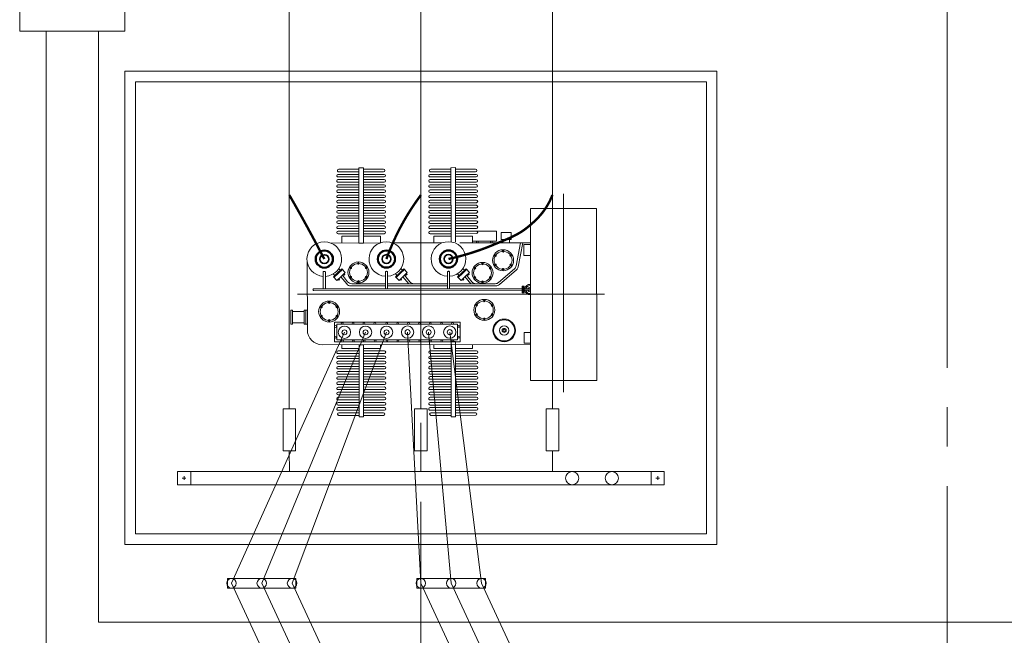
# Model space of a CAD drawing. Header units: millimetres. Extents: x 0 to 420, y 0 to 297.
# Tile 4 of 17: x 82 to 120, y 139 to 163. Entities that reach past the tile are written whole.
import ezdxf

# ---------------------------------------------------------------- set-up
doc = ezdxf.new("R2010")
doc.units = ezdxf.units.MM
for name, pattern in [('K5LT_AXLED', [19.5, 15, -1.5, 1.5, -1.5]), ('K5LT_BASIC', [0]), ('K5LT_DASHED', [6, 4, -2]), ('K5LT_THIN', [0])]:
    doc.linetypes.add(name, pattern=pattern)
doc.layers.add('Ошиновка', color=7, linetype='Continuous', true_color=0xffd700)

# ---------------------------------------------------------------- blocks, each defined once
blk = doc.blocks.new('U47')
at = {"layer": 'Ошиновка', "color": 11, "linetype": 'K5LT_THIN', "lineweight": 9, "true_color": 0xff8080}
for p, q in [((0, 0.0012), (-0.0012, 0)), ((-0.0012, 0), (0, -0.0012)), ((0, 0.0006), (-0.0006, 0)), ((-0.0006, 0), (0, -0.0006)), ((0.0012, 0), (0, 0.0012)), ((0.0006, 0), (0, 0.0006)), ((0, -0.0006), (0.0006, 0)), ((0, -0.0012), (0.0012, 0)), ((0, -0.0006), (0, -0.0012))]:
    blk.add_line(p, q, dxfattribs=at)
blk = doc.blocks.new('U48')
at = {"layer": 'Ошиновка', "color": 11, "linetype": 'K5LT_THIN', "lineweight": 9, "true_color": 0xff8080}
for p, q in [((0, 0.0012), (-0.0012, 0)), ((-0.0012, 0), (0, -0.0012)), ((0, 0.0006), (-0.0006, 0)), ((-0.0006, 0), (0, -0.0006)), ((0.0012, 0), (0, 0.0012)), ((0.0006, 0), (0, 0.0006)), ((0, -0.0006), (0.0006, 0)), ((0, -0.0012), (0.0012, 0)), ((0, -0.0006), (0, -0.0012))]:
    blk.add_line(p, q, dxfattribs=at)
blk = doc.blocks.new('U49')
at = {"layer": 'Ошиновка', "color": 11, "linetype": 'K5LT_THIN', "lineweight": 9, "true_color": 0xff8080}
for p, q in [((0, 0.0012), (-0.0012, 0)), ((-0.0012, 0), (0, -0.0012)), ((0, 0.0006), (-0.0006, 0)), ((-0.0006, 0), (0, -0.0006)), ((0.0012, 0), (0, 0.0012)), ((0.0006, 0), (0, 0.0006)), ((0, -0.0006), (0.0006, 0)), ((0, -0.0012), (0.0012, 0)), ((0, -0.0006), (0, -0.0012))]:
    blk.add_line(p, q, dxfattribs=at)
blk = doc.blocks.new('U175')
at = {"color": 3, "linetype": 'K5LT_BASIC', "lineweight": 35, "true_color": 0x00ff00}
for centre, radius, start, end in [((93.929, 153.434), 0.337, 0, 180), ((93.929, 153.434), 0.316, 0, 180), ((93.929, 153.434), 0.166, 0, 180), ((96.289, 153.435), 0.337, 0, 180), ((96.289, 153.435), 0.316, 0, 180), ((96.289, 153.435), 0.166, 0, 180), ((98.649, 153.436), 0.337, 0, 180), ((98.649, 153.436), 0.316, 0, 180), ((98.649, 153.436), 0.166, 0, 180), ((93.929, 153.434), 0.337, 180, 0), ((93.929, 153.434), 0.316, 180, 0), ((93.929, 153.434), 0.166, 180, 0), ((96.289, 153.435), 0.337, 180, 0), ((96.289, 153.435), 0.316, 180, 0), ((96.289, 153.435), 0.166, 180, 0), ((98.649, 153.436), 0.337, 180, 0), ((98.649, 153.436), 0.316, 180, 0), ((98.649, 153.436), 0.166, 180, 0)]:
    blk.add_arc(centre, radius, start, end, dxfattribs=at)
blk = doc.blocks.new('U176')
at = {"color": 4, "linetype": 'K5LT_THIN', "lineweight": 9, "true_color": 0x00ffff}
for p, q in [((94.479, 156.85), (95.246, 156.85)), ((95.246, 156.909), (95.247, 154.044)), ((95.412, 156.909), (95.246, 156.909)), ((95.413, 154.044), (95.412, 156.909)), ((96.179, 156.851), (95.412, 156.85)), ((97.977, 156.852), (98.744, 156.852)), ((98.91, 156.911), (98.744, 156.91)), ((98.744, 156.91), (98.745, 154.09)), ((98.911, 154.09), (98.91, 156.911)), ((99.677, 156.852), (98.91, 156.852)), ((94.429, 156.8), (94.429, 156.802)), ((95.246, 156.654), (94.449, 156.654)), ((95.246, 156.556), (94.449, 156.556)), ((95.246, 156.458), (94.449, 156.457)), ((95.246, 156.752), (94.479, 156.752)), ((95.412, 156.752), (96.179, 156.753)), ((95.412, 156.654), (96.209, 156.654)), ((95.412, 156.556), (96.209, 156.556)), ((95.412, 156.458), (96.209, 156.458)), ((96.229, 156.801), (96.229, 156.803)), ((97.927, 156.802), (97.927, 156.803)), ((98.744, 156.656), (97.947, 156.655)), ((98.744, 156.558), (97.947, 156.557)), ((98.744, 156.46), (97.947, 156.459)), ((98.744, 156.754), (97.977, 156.753)), ((98.91, 156.754), (99.677, 156.754)), ((98.91, 156.656), (99.707, 156.656)), ((98.91, 156.558), (99.707, 156.558)), ((98.91, 156.46), (99.707, 156.46)), ((99.727, 156.802), (99.727, 156.804)), ((95.246, 156.36), (94.449, 156.359)), ((95.246, 156.262), (94.449, 156.261)), ((95.246, 156.163), (94.449, 156.163)), ((95.412, 156.36), (96.209, 156.36)), ((95.412, 156.262), (96.209, 156.262)), ((95.412, 156.164), (96.209, 156.164)), ((95.412, 156.065), (96.209, 156.066)), ((98.744, 156.361), (97.947, 156.361)), ((98.744, 156.263), (97.947, 156.263)), ((98.744, 156.165), (97.947, 156.165)), ((98.744, 156.067), (97.947, 156.067)), ((98.91, 156.361), (99.707, 156.362)), ((98.91, 156.263), (99.707, 156.264)), ((98.91, 156.165), (99.707, 156.166)), ((98.91, 156.067), (99.707, 156.068)), ((95.246, 156.065), (94.449, 156.065)), ((95.247, 155.967), (94.45, 155.967)), ((95.247, 155.869), (94.45, 155.869)), ((95.247, 155.771), (94.45, 155.771)), ((95.413, 155.967), (96.21, 155.968)), ((95.413, 155.869), (96.21, 155.87)), ((95.413, 155.771), (96.21, 155.772)), ((98.744, 155.969), (97.947, 155.969)), ((98.744, 155.871), (97.947, 155.87)), ((98.745, 155.773), (97.948, 155.772)), ((98.91, 155.969), (99.707, 155.969)), ((98.91, 155.871), (99.707, 155.871)), ((98.911, 155.773), (99.708, 155.773)), ((95.247, 155.673), (94.45, 155.673)), ((95.247, 155.575), (94.45, 155.574)), ((95.247, 155.477), (94.45, 155.476)), ((95.247, 155.379), (94.45, 155.378)), ((95.413, 155.673), (96.21, 155.673)), ((95.413, 155.575), (96.21, 155.575)), ((95.413, 155.477), (96.21, 155.477)), ((95.413, 155.379), (96.21, 155.379)), ((98.745, 155.675), (97.948, 155.674)), ((98.745, 155.577), (97.948, 155.576)), ((98.745, 155.478), (97.948, 155.478)), ((98.745, 155.38), (97.948, 155.38)), ((98.911, 155.675), (99.708, 155.675)), ((98.911, 155.577), (99.708, 155.577)), ((98.911, 155.478), (99.708, 155.479)), ((98.911, 155.38), (99.708, 155.381)), ((104.28, 155.353), (101.76, 155.352)), ((101.76, 155.352), (101.763, 148.81)), ((104.283, 148.811), (104.28, 155.353)), ((95.247, 155.28), (94.45, 155.28)), ((95.247, 155.182), (94.45, 155.182)), ((95.247, 155.084), (94.45, 155.084)), ((95.247, 154.986), (94.45, 154.986)), ((95.413, 155.281), (96.21, 155.281)), ((95.413, 155.182), (96.21, 155.183)), ((95.413, 155.084), (96.21, 155.085)), ((95.413, 154.986), (96.21, 154.987)), ((98.745, 155.282), (97.948, 155.282)), ((98.745, 155.184), (97.948, 155.184)), ((98.745, 155.086), (97.948, 155.086)), ((98.745, 154.988), (97.948, 154.987)), ((98.911, 155.282), (99.708, 155.283)), ((98.911, 155.184), (99.708, 155.185)), ((98.911, 155.086), (99.708, 155.086)), ((98.911, 154.988), (99.708, 154.988)), ((95.247, 154.888), (94.45, 154.888)), ((95.247, 154.79), (94.45, 154.79)), ((95.247, 154.692), (94.45, 154.691)), ((95.247, 154.594), (94.45, 154.593)), ((95.413, 154.888), (96.21, 154.889)), ((95.413, 154.79), (96.21, 154.79)), ((95.413, 154.692), (96.21, 154.692)), ((95.413, 154.594), (96.21, 154.594)), ((98.745, 154.89), (97.948, 154.889)), ((98.745, 154.792), (97.948, 154.791)), ((98.745, 154.694), (97.948, 154.693)), ((98.745, 154.595), (97.948, 154.595)), ((98.911, 154.89), (99.708, 154.89)), ((98.911, 154.792), (99.708, 154.792)), ((98.911, 154.694), (99.708, 154.694)), ((98.911, 154.596), (99.708, 154.596)), ((95.247, 154.496), (94.45, 154.495)), ((95.247, 154.398), (94.45, 154.397)), ((94.596, 154.304), (95.247, 154.304)), ((94.596, 154.304), (94.597, 154.044)), ((95.413, 154.496), (96.21, 154.496)), ((95.413, 154.398), (96.21, 154.398)), ((95.413, 154.304), (96.064, 154.305)), ((96.064, 154.305), (96.064, 154.044)), ((98.745, 154.497), (97.948, 154.497)), ((98.745, 154.399), (97.948, 154.399)), ((98.094, 154.306), (98.094, 154.046)), ((98.094, 154.306), (98.745, 154.306)), ((98.911, 154.497), (99.708, 154.498)), ((98.911, 154.399), (99.708, 154.4)), ((98.911, 154.306), (99.562, 154.306)), ((100.476, 154.498), (99.542, 154.498)), ((99.542, 154.498), (99.542, 154.498)), ((99.562, 154.306), (99.562, 154.046)), ((100.476, 154.112), (100.476, 154.498)), ((100.657, 154.183), (100.656, 154.443)), ((100.656, 154.443), (101.032, 154.443)), ((101.032, 154.443), (101.033, 154.183)), ((94.179, 154.044), (96.038, 154.045)), ((95.247, 154.044), (95.413, 154.044)), ((96.242, 154.044), (96.248, 154.044)), ((98.398, 154.046), (96.539, 154.045)), ((101.761, 154.048), (99.079, 154.046)), ((99.562, 154.112), (100.476, 154.112)), ((99.713, 154.112), (99.779, 154.112)), ((99.713, 154.047), (99.713, 154.112)), ((99.779, 154.047), (99.713, 154.047)), ((99.779, 154.112), (99.779, 154.047)), ((100.305, 154.112), (100.24, 154.112)), ((100.24, 154.112), (100.24, 154.047)), ((100.24, 154.047), (100.305, 154.047)), ((100.305, 154.047), (100.305, 154.112)), ((101.033, 154.183), (100.657, 154.183)), ((100.972, 154.183), (100.718, 154.183)), ((100.718, 154.183), (100.718, 154.047)), ((100.718, 154.047), (100.973, 154.047)), ((100.973, 154.047), (100.972, 154.183)), ((101.222, 153.178), (101.392, 154.047)), ((101.295, 153.136), (101.473, 154.047)), ((101.761, 153.987), (101.519, 153.987)), ((101.519, 153.987), (101.519, 153.574)), ((101.519, 153.574), (101.761, 153.574)), ((93.283, 153.301), (93.284, 150.735)), ((99.256, 153.006), (99.199, 153.072)), ((93.893, 152.955), (93.89, 152.95)), ((93.89, 152.95), (93.89, 152.949)), ((93.89, 152.298), (93.89, 152.949)), ((93.9, 152.96), (93.893, 152.955)), ((93.911, 152.963), (93.9, 152.96)), ((93.927, 152.965), (93.911, 152.963)), ((93.942, 152.964), (93.927, 152.965)), ((93.954, 152.962), (93.942, 152.964)), ((93.962, 152.958), (93.954, 152.962)), ((93.966, 152.953), (93.962, 152.958)), ((93.968, 152.949), (93.966, 152.953)), ((93.968, 152.298), (93.968, 152.949)), ((94.334, 152.81), (94.271, 152.87)), ((94.275, 152.754), (94.436, 152.906)), ((94.275, 152.754), (94.41, 152.62)), ((94.296, 152.733), (94.456, 152.885)), ((94.41, 152.62), (94.565, 152.771)), ((94.595, 153.061), (94.436, 152.906)), ((94.614, 153.039), (94.456, 152.885)), ((94.536, 153.004), (94.479, 153.07)), ((94.556, 152.762), (94.781, 152.487)), ((94.723, 152.92), (94.565, 152.771)), ((94.595, 153.061), (94.723, 152.92)), ((94.616, 152.819), (94.816, 152.568)), ((94.682, 152.822), (94.653, 152.854)), ((94.682, 152.881), (94.712, 152.85)), ((94.712, 152.85), (94.682, 152.822)), ((96.253, 152.956), (96.25, 152.951)), ((96.25, 152.951), (96.25, 152.95)), ((96.25, 152.3), (96.25, 152.95)), ((96.26, 152.961), (96.253, 152.956)), ((96.271, 152.965), (96.26, 152.961)), ((96.287, 152.967), (96.271, 152.965)), ((96.302, 152.966), (96.287, 152.967)), ((96.314, 152.963), (96.302, 152.966)), ((96.322, 152.959), (96.314, 152.963)), ((96.326, 152.955), (96.322, 152.959)), ((96.328, 152.95), (96.326, 152.955)), ((96.328, 152.3), (96.328, 152.95)), ((96.694, 152.811), (96.631, 152.871)), ((96.635, 152.755), (96.796, 152.907)), ((96.635, 152.755), (96.77, 152.621)), ((96.656, 152.734), (96.816, 152.886)), ((96.77, 152.621), (96.925, 152.772)), ((96.955, 153.062), (96.796, 152.907)), ((96.974, 153.04), (96.816, 152.886)), ((96.896, 153.005), (96.839, 153.071)), ((96.916, 152.763), (97.141, 152.488)), ((97.083, 152.921), (96.925, 152.772)), ((96.955, 153.062), (97.083, 152.921)), ((96.976, 152.82), (97.176, 152.569)), ((97.042, 152.823), (97.013, 152.855)), ((97.042, 152.882), (97.072, 152.851)), ((97.072, 152.851), (97.042, 152.823)), ((98.613, 152.957), (98.61, 152.953)), ((98.61, 152.953), (98.61, 152.951)), ((98.61, 152.301), (98.61, 152.951)), ((98.62, 152.962), (98.613, 152.957)), ((98.631, 152.966), (98.62, 152.962)), ((98.647, 152.968), (98.631, 152.966)), ((98.662, 152.967), (98.647, 152.968)), ((98.674, 152.964), (98.662, 152.967)), ((98.682, 152.96), (98.674, 152.964)), ((98.686, 152.956), (98.682, 152.96)), ((98.688, 152.951), (98.686, 152.956)), ((98.688, 152.301), (98.688, 152.951)), ((99.054, 152.812), (98.991, 152.872)), ((98.995, 152.756), (99.156, 152.908)), ((98.995, 152.756), (99.13, 152.622)), ((99.016, 152.735), (99.176, 152.887)), ((99.13, 152.622), (99.285, 152.773)), ((99.315, 153.063), (99.156, 152.908)), ((99.334, 153.041), (99.176, 152.887)), ((99.276, 152.765), (99.501, 152.489)), ((99.443, 152.922), (99.285, 152.773)), ((99.315, 153.063), (99.443, 152.922)), ((99.336, 152.821), (99.536, 152.57)), ((99.402, 152.825), (99.373, 152.856)), ((99.402, 152.883), (99.432, 152.852)), ((99.432, 152.852), (99.402, 152.825)), ((100.554, 152.544), (101.157, 153.065)), ((100.584, 152.464), (101.23, 153.022)), ((94.451, 152.659), (94.481, 152.628)), ((94.509, 152.656), (94.479, 152.687)), ((94.481, 152.628), (94.509, 152.656)), ((94.936, 152.413), (96.25, 152.414)), ((94.972, 152.493), (96.264, 152.494)), ((96.328, 152.414), (98.61, 152.415)), ((96.342, 152.494), (98.624, 152.495)), ((96.811, 152.661), (96.841, 152.629)), ((96.869, 152.658), (96.839, 152.688)), ((96.841, 152.629), (96.869, 152.658)), ((98.702, 152.495), (100.423, 152.496)), ((98.702, 152.415), (100.453, 152.416)), ((99.171, 152.662), (99.201, 152.63)), ((99.229, 152.659), (99.199, 152.689)), ((99.201, 152.63), (99.229, 152.659)), ((101.445, 152.397), (101.524, 152.397)), ((101.445, 152.397), (101.445, 152.274)), ((101.484, 152.397), (101.485, 152.274)), ((101.524, 152.274), (101.524, 152.397)), ((101.748, 152.358), (101.762, 152.358)), ((101.445, 152.302), (93.527, 152.298)), ((101.445, 152.245), (93.527, 152.242)), ((101.445, 152.151), (101.445, 152.274)), ((101.445, 152.151), (101.524, 152.151)), ((101.485, 152.151), (101.485, 152.274)), ((101.762, 152.302), (101.524, 152.302)), ((101.524, 152.274), (101.524, 152.151)), ((101.762, 152.246), (101.524, 152.246)), ((101.748, 152.189), (101.762, 152.189)), ((92.662, 151.485), (92.724, 151.485)), ((92.662, 150.959), (92.662, 151.485)), ((92.724, 151.485), (92.724, 150.959)), ((92.724, 151.439), (93.16, 151.44)), ((93.16, 151.485), (93.222, 151.485)), ((93.16, 150.959), (93.16, 151.485)), ((93.284, 151.485), (93.222, 151.485)), ((93.222, 151.485), (93.222, 150.959)), ((93.222, 151.485), (93.222, 150.959)), ((93.284, 150.959), (93.284, 151.485)), ((92.724, 150.959), (92.662, 150.959)), ((92.724, 151.004), (93.16, 151.004)), ((93.222, 150.959), (93.16, 150.959)), ((93.222, 150.959), (93.284, 150.959)), ((94.312, 151.03), (99.088, 151.033)), ((94.312, 150.284), (94.312, 151.03)), ((98.985, 150.953), (94.404, 150.951)), ((94.404, 150.951), (94.404, 150.363)), ((98.986, 150.365), (98.985, 150.953)), ((99.088, 151.033), (99.088, 150.286)), ((101.521, 150.231), (101.521, 150.644)), ((101.521, 150.644), (101.762, 150.644)), ((93.845, 150.175), (101.763, 150.179)), ((99.088, 150.286), (94.312, 150.284)), ((94.404, 150.363), (98.986, 150.365)), ((94.598, 150.033), (94.598, 150.176)), ((95.251, 147.429), (95.249, 150.176)), ((95.249, 150.176), (95.415, 150.176)), ((95.415, 150.176), (95.417, 147.429)), ((96.066, 150.034), (96.066, 150.177)), ((98.096, 150.035), (98.096, 150.178)), ((98.749, 147.431), (98.747, 150.295)), ((98.747, 150.295), (98.913, 150.295)), ((98.913, 150.295), (98.915, 147.431)), ((99.564, 150.036), (99.564, 150.178)), ((101.763, 150.231), (101.521, 150.231)), ((95.249, 149.94), (94.452, 149.94)), ((95.25, 149.842), (94.453, 149.841)), ((95.25, 149.744), (94.453, 149.743)), ((94.598, 150.033), (95.249, 150.033)), ((95.415, 150.033), (96.066, 150.034)), ((95.415, 149.94), (96.212, 149.94)), ((95.416, 149.842), (96.213, 149.842)), ((95.416, 149.744), (96.213, 149.744)), ((98.747, 149.942), (97.95, 149.942)), ((98.747, 149.844), (97.95, 149.844)), ((98.747, 149.746), (97.95, 149.746)), ((98.096, 150.035), (98.747, 150.035)), ((98.913, 150.035), (99.564, 150.036)), ((98.913, 149.942), (99.71, 149.943)), ((98.913, 149.844), (99.71, 149.844)), ((98.913, 149.746), (99.71, 149.746)), ((95.25, 149.646), (94.453, 149.645)), ((95.25, 149.547), (94.453, 149.547)), ((95.25, 149.449), (94.453, 149.449)), ((95.25, 149.351), (94.453, 149.351)), ((95.416, 149.646), (96.213, 149.646)), ((95.416, 149.548), (96.213, 149.548)), ((95.416, 149.449), (96.213, 149.45)), ((95.416, 149.351), (96.213, 149.352)), ((98.747, 149.648), (97.95, 149.647)), ((98.748, 149.55), (97.951, 149.549)), ((98.748, 149.452), (97.951, 149.451)), ((98.748, 149.353), (97.951, 149.353)), ((98.913, 149.648), (99.71, 149.648)), ((98.914, 149.55), (99.711, 149.55)), ((98.914, 149.452), (99.711, 149.452)), ((98.914, 149.354), (99.711, 149.354)), ((95.25, 149.253), (94.453, 149.253)), ((95.25, 149.155), (94.453, 149.155)), ((95.25, 149.057), (94.453, 149.057)), ((95.25, 148.959), (94.453, 148.958)), ((95.416, 149.253), (96.213, 149.254)), ((95.416, 149.155), (96.213, 149.156)), ((95.416, 149.057), (96.213, 149.057)), ((95.416, 148.959), (96.213, 148.959)), ((98.748, 149.255), (97.951, 149.255)), ((98.748, 149.157), (97.951, 149.157)), ((98.748, 149.059), (97.951, 149.059)), ((98.748, 148.961), (97.951, 148.961)), ((98.914, 149.255), (99.711, 149.256)), ((98.914, 149.157), (99.711, 149.158)), ((98.914, 149.059), (99.711, 149.06)), ((98.914, 148.961), (99.711, 148.962)), ((95.25, 148.861), (94.453, 148.86)), ((95.25, 148.763), (94.453, 148.762)), ((95.25, 148.665), (94.453, 148.664)), ((95.416, 148.861), (96.213, 148.861)), ((95.416, 148.763), (96.213, 148.763)), ((95.416, 148.665), (96.213, 148.665)), ((98.748, 148.863), (97.951, 148.863)), ((98.748, 148.765), (97.951, 148.764)), ((98.748, 148.667), (97.951, 148.666)), ((98.914, 148.863), (99.711, 148.863)), ((98.914, 148.765), (99.711, 148.765)), ((98.914, 148.667), (99.711, 148.667)), ((101.763, 148.81), (104.283, 148.811)), ((95.25, 148.566), (94.453, 148.566)), ((95.25, 148.468), (94.453, 148.468)), ((95.25, 148.37), (94.453, 148.37)), ((95.25, 148.272), (94.453, 148.272)), ((95.416, 148.566), (96.213, 148.567)), ((95.416, 148.468), (96.213, 148.469)), ((95.416, 148.37), (96.213, 148.371)), ((95.416, 148.272), (96.213, 148.273)), ((98.748, 148.569), (97.951, 148.568)), ((98.748, 148.47), (97.951, 148.47)), ((98.748, 148.372), (97.951, 148.372)), ((98.748, 148.274), (97.951, 148.274)), ((98.914, 148.569), (99.711, 148.569)), ((98.914, 148.471), (99.711, 148.471)), ((98.914, 148.372), (99.711, 148.373)), ((98.914, 148.274), (99.711, 148.275)), ((95.25, 148.174), (94.453, 148.174)), ((95.25, 148.076), (94.453, 148.075)), ((95.25, 147.978), (94.453, 147.977)), ((95.25, 147.88), (94.453, 147.879)), ((95.416, 148.174), (96.213, 148.174)), ((95.416, 148.076), (96.213, 148.076)), ((95.416, 147.978), (96.213, 147.978)), ((95.416, 147.88), (96.213, 147.88)), ((98.748, 148.176), (97.951, 148.176)), ((98.748, 148.078), (97.951, 148.078)), ((98.748, 147.98), (97.951, 147.98)), ((98.748, 147.882), (97.951, 147.881)), ((98.914, 148.176), (99.711, 148.177)), ((98.914, 148.078), (99.711, 148.079)), ((98.914, 147.98), (99.711, 147.98)), ((98.914, 147.882), (99.711, 147.882)), ((94.434, 147.537), (94.434, 147.535)), ((95.251, 147.782), (94.454, 147.781)), ((95.251, 147.683), (94.454, 147.683)), ((95.251, 147.585), (94.484, 147.585)), ((94.484, 147.487), (95.251, 147.487)), ((95.417, 147.782), (96.214, 147.782)), ((95.417, 147.683), (96.214, 147.684)), ((95.417, 147.585), (96.184, 147.586)), ((96.184, 147.488), (95.417, 147.487)), ((96.234, 147.538), (96.234, 147.536)), ((97.932, 147.539), (97.932, 147.537)), ((98.748, 147.784), (97.951, 147.783)), ((98.748, 147.686), (97.951, 147.685)), ((98.749, 147.588), (97.982, 147.587)), ((97.982, 147.489), (98.749, 147.489)), ((98.914, 147.784), (99.711, 147.784)), ((98.914, 147.686), (99.711, 147.686)), ((98.915, 147.588), (99.682, 147.588)), ((99.682, 147.49), (98.915, 147.489)), ((99.732, 147.54), (99.732, 147.538)), ((95.417, 147.429), (95.251, 147.429)), ((98.915, 147.431), (98.749, 147.431))]:
    blk.add_line(p, q, dxfattribs=at)
at = {"color": 2, "linetype": 'K5LT_AXLED', "lineweight": 9, "true_color": 0xffff00}
blk.add_line((103.02, 155.912), (103.024, 148.369), dxfattribs=at)
at = {"color": 4, "linetype": 'K5LT_THIN', "lineweight": 9, "true_color": 0x00ffff}
for centre, radius, start, end in [((94.479, 156.8), 0.05, 90.028, 180.028), ((96.179, 156.801), 0.05, 0.028, 90.028), ((97.977, 156.802), 0.05, 90.028, 180.028), ((99.677, 156.802), 0.05, 0.028, 90.028), ((94.449, 156.604), 0.05, 90.028, 180.028), ((94.449, 156.606), 0.05, 180.028, 270.028), ((94.449, 156.407), 0.05, 90.028, 180.028), ((94.479, 156.802), 0.05, 180.028, 270.028), ((96.179, 156.803), 0.05, 270.028, 0.028), ((96.209, 156.604), 0.05, 0.028, 90.028), ((96.209, 156.606), 0.05, 270.028, 0.028), ((96.209, 156.408), 0.05, 0.028, 90.028), ((97.947, 156.605), 0.05, 90.028, 180.028), ((97.947, 156.607), 0.05, 180.028, 270.028), ((97.947, 156.409), 0.05, 90.028, 180.028), ((97.977, 156.803), 0.05, 180.028, 270.028), ((99.677, 156.804), 0.05, 270.028, 0.028), ((99.707, 156.606), 0.05, 0.028, 90.028), ((99.707, 156.608), 0.05, 270.028, 0.028), ((99.707, 156.41), 0.05, 0.028, 90.028), ((94.449, 156.409), 0.05, 180.028, 270.028), ((94.449, 156.211), 0.05, 90.028, 180.028), ((94.449, 156.213), 0.05, 180.028, 270.028), ((96.209, 156.41), 0.05, 270.028, 0.028), ((96.209, 156.212), 0.05, 0.028, 90.028), ((96.209, 156.214), 0.05, 270.028, 0.028), ((96.209, 156.016), 0.05, 0.028, 90.028), ((97.947, 156.411), 0.05, 180.028, 270.028), ((97.947, 156.213), 0.05, 90.028, 180.028), ((97.947, 156.215), 0.05, 180.028, 270.028), ((97.947, 156.017), 0.05, 90.028, 180.028), ((99.707, 156.412), 0.05, 270.028, 0.028), ((99.707, 156.214), 0.05, 0.028, 90.028), ((99.707, 156.216), 0.05, 270.028, 0.028), ((99.707, 156.018), 0.05, 0.028, 90.028), ((94.449, 156.017), 0.05, 180.028, 270.028), ((94.449, 156.015), 0.05, 90.028, 180.028), ((94.45, 155.819), 0.05, 90.028, 180.028), ((94.45, 155.821), 0.05, 180.028, 270.028), ((96.209, 156.018), 0.05, 270.028, 0.028), ((96.21, 155.82), 0.05, 0.028, 90.028), ((96.21, 155.822), 0.05, 270.028, 0.028), ((97.947, 156.019), 0.05, 180.028, 270.028), ((97.947, 155.82), 0.05, 90.028, 180.028), ((97.947, 155.822), 0.05, 180.028, 270.028), ((99.707, 156.019), 0.05, 270.028, 0.028), ((99.707, 155.821), 0.05, 0.028, 90.028), ((99.707, 155.823), 0.05, 270.028, 0.028), ((94.45, 155.623), 0.05, 90.028, 180.028), ((94.45, 155.624), 0.05, 180.028, 270.028), ((94.45, 155.426), 0.05, 90.028, 180.028), ((94.45, 155.428), 0.05, 180.028, 270.028), ((96.21, 155.623), 0.05, 0.028, 90.028), ((96.21, 155.625), 0.05, 270.028, 0.028), ((96.21, 155.427), 0.05, 0.028, 90.028), ((96.21, 155.429), 0.05, 270.028, 0.028), ((97.948, 155.624), 0.05, 90.028, 180.028), ((97.948, 155.626), 0.05, 180.028, 270.028), ((97.948, 155.428), 0.05, 90.028, 180.028), ((97.948, 155.43), 0.05, 180.028, 270.028), ((99.708, 155.625), 0.05, 0.028, 90.028), ((99.708, 155.627), 0.05, 270.028, 0.028), ((99.708, 155.429), 0.05, 0.028, 90.028), ((99.708, 155.431), 0.05, 270.028, 0.028), ((94.45, 155.23), 0.05, 90.028, 180.028), ((94.45, 155.232), 0.05, 180.028, 270.028), ((94.45, 155.034), 0.05, 90.028, 180.028), ((94.45, 155.036), 0.05, 180.028, 270.028), ((96.21, 155.231), 0.05, 0.028, 90.028), ((96.21, 155.233), 0.05, 270.028, 0.028), ((96.21, 155.035), 0.05, 0.028, 90.028), ((96.21, 155.037), 0.05, 270.028, 0.028), ((97.948, 155.232), 0.05, 90.028, 180.028), ((97.948, 155.234), 0.05, 180.028, 270.028), ((97.948, 155.036), 0.05, 90.028, 180.028), ((97.948, 155.037), 0.05, 180.028, 270.028), ((99.708, 155.233), 0.05, 0.028, 90.028), ((99.708, 155.235), 0.05, 270.028, 0.028), ((99.708, 155.036), 0.05, 0.028, 90.028), ((99.708, 155.038), 0.05, 270.028, 0.028), ((94.45, 154.838), 0.05, 90.028, 180.028), ((94.45, 154.84), 0.05, 180.028, 270.028), ((94.45, 154.641), 0.05, 90.028, 180.028), ((94.45, 154.643), 0.05, 180.028, 270.028), ((96.21, 154.839), 0.05, 0.028, 90.028), ((96.21, 154.84), 0.05, 270.028, 0.028), ((96.21, 154.642), 0.05, 0.028, 90.028), ((96.21, 154.644), 0.05, 270.028, 0.028), ((97.948, 154.839), 0.05, 90.028, 180.028), ((97.948, 154.841), 0.05, 180.028, 270.028), ((97.948, 154.643), 0.05, 90.028, 180.028), ((97.948, 154.645), 0.05, 180.028, 270.028), ((99.708, 154.84), 0.05, 0.028, 90.028), ((99.708, 154.842), 0.05, 270.028, 0.028), ((99.708, 154.644), 0.05, 0.028, 90.028), ((99.708, 154.646), 0.05, 270.028, 0.028), ((94.45, 154.445), 0.05, 90.028, 180.028), ((94.45, 154.447), 0.05, 180.028, 270.028), ((96.21, 154.446), 0.05, 0.028, 90.028), ((96.21, 154.448), 0.05, 270.028, 0.028), ((97.948, 154.447), 0.05, 90.028, 180.028), ((97.948, 154.449), 0.05, 180.028, 270.028), ((99.708, 154.448), 0.05, 0.028, 90.028), ((99.708, 154.45), 0.05, 270.028, 0.028), ((93.929, 153.434), 0.659, 273.425, 266.6309), ((96.289, 153.435), 0.659, 273.425, 266.6309), ((98.649, 153.436), 0.659, 273.425, 266.6309), ((93.929, 153.434), 0.337, 0, 180), ((93.929, 153.434), 0.316, 0, 180), ((93.929, 153.434), 0.166, 0, 180), ((96.289, 153.435), 0.337, 0, 180), ((96.289, 153.435), 0.316, 0, 180), ((96.289, 153.435), 0.166, 0, 180), ((98.649, 153.436), 0.337, 0, 180), ((98.649, 153.436), 0.316, 0, 180), ((98.649, 153.436), 0.166, 0, 180), ((100.724, 153.388), 0.399, 0, 180), ((100.724, 153.388), 0.34, 0, 180), ((100.433, 153.563), 0.0312, 0, 180), ((100.433, 153.563), 0.0312, 180, 0), ((100.724, 153.728), 0.0312, 0, 180), ((100.724, 153.728), 0.0312, 180, 0), ((101.015, 153.564), 0.0312, 0, 180), ((101.015, 153.564), 0.0312, 180, 0), ((93.929, 153.434), 0.337, 180, 0), ((93.929, 153.434), 0.316, 180, 0), ((93.929, 153.434), 0.166, 180, 0), ((95.226, 152.925), 0.399, 0, 180), ((95.226, 152.925), 0.34, 0, 180), ((94.934, 153.1), 0.0312, 0, 180), ((94.934, 153.1), 0.0312, 180, 0), ((95.225, 153.265), 0.0312, 0, 180), ((95.225, 153.265), 0.0312, 180, 0), ((95.517, 153.101), 0.0312, 0, 180), ((95.517, 153.101), 0.0312, 180, 0), ((96.289, 153.435), 0.337, 180, 0), ((96.289, 153.435), 0.316, 180, 0), ((96.289, 153.435), 0.166, 180, 0), ((98.649, 153.436), 0.337, 180, 0), ((98.649, 153.436), 0.316, 180, 0), ((98.649, 153.436), 0.166, 180, 0), ((99.944, 152.91), 0.399, 0, 180), ((99.944, 152.91), 0.34, 0, 180), ((99.653, 153.085), 0.0312, 0, 180), ((99.653, 153.085), 0.0312, 180, 0), ((99.944, 153.25), 0.0312, 0, 180), ((99.944, 153.25), 0.0312, 180, 0), ((100.235, 153.085), 0.0312, 0, 180), ((100.235, 153.085), 0.0312, 180, 0), ((100.724, 153.388), 0.399, 180, 0), ((100.724, 153.388), 0.34, 180, 0), ((100.433, 153.213), 0.0312, 0, 180), ((100.433, 153.213), 0.0312, 180, 0), ((100.724, 153.049), 0.0312, 0, 180), ((101.015, 153.214), 0.0312, 0, 180), ((101.015, 153.214), 0.0312, 180, 0), ((101.026, 153.216), 0.2, 310.8181, 348.955), ((101.099, 153.174), 0.2, 310.8181, 348.955), ((95.226, 152.925), 0.399, 180, 0), ((95.226, 152.925), 0.34, 180, 0), ((94.934, 152.75), 0.0312, 0, 180), ((94.934, 152.75), 0.0312, 180, 0), ((95.517, 152.751), 0.0312, 0, 180), ((95.517, 152.751), 0.0312, 180, 0), ((99.944, 152.91), 0.399, 180, 0), ((99.944, 152.91), 0.34, 180, 0), ((99.653, 152.735), 0.0312, 0, 180), ((99.653, 152.735), 0.0312, 180, 0), ((100.235, 152.735), 0.0312, 0, 180), ((100.235, 152.735), 0.0312, 180, 0), ((100.724, 153.049), 0.0312, 180, 0), ((94.936, 152.613), 0.2, 219.1522, 270.028), ((94.972, 152.693), 0.2, 218.5938, 270.028), ((95.226, 152.586), 0.0312, 0, 180), ((95.226, 152.586), 0.0312, 180, 0), ((97.332, 152.694), 0.2, 218.5938, 270.028), ((99.692, 152.695), 0.2, 218.5938, 270.028), ((99.944, 152.57), 0.0312, 0, 180), ((99.944, 152.57), 0.0312, 180, 0), ((100.423, 152.696), 0.2, 270.028, 310.8181), ((100.453, 152.616), 0.2, 270.028, 310.8181), ((101.748, 152.274), 0.196, 86.1201, 171.724), ((101.748, 152.274), 0.151, 84.9528, 169.2231), ((101.748, 152.274), 0.0845, 90.028, 160.4585), ((93.527, 152.27), 0.0283, 89.9353, 180.028), ((93.527, 152.27), 0.0283, 180.028, 270.1206), ((93.527, 152.27), 0.0283, 90.028, 90.1206), ((93.527, 152.27), 0.0283, 269.9353, 270.028), ((101.748, 152.274), 0.196, 188.3319, 273.9358), ((101.748, 152.274), 0.151, 190.8328, 275.1031), ((101.748, 152.274), 0.0845, 199.5975, 270.028), ((94.112, 151.437), 0.399, 0, 180), ((94.112, 151.437), 0.34, 0, 180), ((93.821, 151.612), 0.0312, 0, 180), ((93.821, 151.612), 0.0312, 180, 0), ((94.112, 151.777), 0.0312, 0, 180), ((94.112, 151.777), 0.0312, 180, 0), ((94.404, 151.612), 0.0312, 0, 180), ((94.404, 151.612), 0.0312, 180, 0), ((100.01, 151.499), 0.399, 0, 180), ((100.01, 151.499), 0.34, 0, 180), ((99.719, 151.674), 0.0312, 0, 180), ((99.719, 151.674), 0.0312, 180, 0), ((100.01, 151.839), 0.0312, 0, 180), ((100.01, 151.839), 0.0312, 180, 0), ((100.301, 151.674), 0.0312, 0, 180), ((100.301, 151.674), 0.0312, 180, 0), ((94.112, 151.437), 0.399, 180, 0), ((94.112, 151.437), 0.34, 180, 0), ((93.821, 151.262), 0.0312, 0, 180), ((93.821, 151.262), 0.0312, 180, 0), ((94.404, 151.262), 0.0312, 0, 180), ((94.404, 151.262), 0.0312, 180, 0), ((100.01, 151.499), 0.399, 180, 0), ((100.01, 151.499), 0.34, 180, 0), ((99.719, 151.324), 0.0312, 0, 180), ((99.719, 151.324), 0.0312, 180, 0), ((100.301, 151.324), 0.0312, 0, 180), ((100.301, 151.324), 0.0312, 180, 0), ((94.112, 151.097), 0.0312, 0, 180), ((94.112, 151.097), 0.0312, 180, 0), ((94.353, 150.87), 0.034, 0, 180), ((94.353, 150.87), 0.034, 180, 0), ((94.695, 150.647), 0.234, 0, 180), ((94.608, 150.989), 0.034, 0, 180), ((94.608, 150.989), 0.034, 180, 0), ((95.022, 150.99), 0.034, 0, 180), ((95.022, 150.99), 0.034, 180, 0), ((95.495, 150.647), 0.234, 0, 180), ((95.436, 150.99), 0.034, 0, 180), ((95.436, 150.99), 0.034, 180, 0), ((95.85, 150.99), 0.034, 0, 180), ((95.85, 150.99), 0.034, 180, 0), ((96.295, 150.647), 0.234, 0, 180), ((96.301, 150.99), 0.034, 0, 180), ((96.301, 150.99), 0.034, 180, 0), ((96.716, 150.99), 0.034, 0, 180), ((96.716, 150.99), 0.034, 180, 0), ((97.095, 150.654), 0.234, 0, 180), ((97.13, 150.991), 0.034, 0, 180), ((97.13, 150.991), 0.034, 180, 0), ((97.544, 150.991), 0.034, 0, 180), ((97.544, 150.991), 0.034, 180, 0), ((97.895, 150.654), 0.234, 0, 180), ((97.958, 150.991), 0.034, 0, 180), ((97.958, 150.991), 0.034, 180, 0), ((98.387, 150.991), 0.034, 0, 180), ((98.387, 150.991), 0.034, 180, 0), ((98.695, 150.655), 0.234, 0, 180), ((98.802, 150.991), 0.034, 0, 180), ((98.802, 150.991), 0.034, 180, 0), ((99.04, 150.872), 0.034, 0, 180), ((99.04, 150.872), 0.034, 180, 0), ((100.01, 151.159), 0.0312, 0, 180), ((100.01, 151.159), 0.0312, 180, 0), ((100.765, 150.72), 0.431, 0, 180), ((100.765, 150.72), 0.402, 0, 180), ((100.765, 150.72), 0.178, 0, 180), ((93.844, 150.735), 0.56, 180.028, 270.028), ((94.353, 150.455), 0.034, 0, 180), ((94.353, 150.455), 0.034, 180, 0), ((94.695, 150.647), 0.234, 180, 0), ((94.695, 150.647), 0.095, 0, 180), ((94.695, 150.647), 0.095, 180, 0), ((95.495, 150.647), 0.234, 180, 0), ((95.495, 150.647), 0.095, 0, 180), ((95.495, 150.647), 0.095, 180, 0), ((96.295, 150.647), 0.234, 180, 0), ((96.295, 150.647), 0.095, 0, 180), ((96.295, 150.647), 0.095, 180, 0), ((97.095, 150.654), 0.234, 180, 0), ((97.095, 150.654), 0.095, 0, 180), ((97.095, 150.654), 0.095, 180, 0), ((97.895, 150.654), 0.234, 180, 0), ((97.895, 150.654), 0.095, 0, 180), ((97.895, 150.654), 0.095, 180, 0), ((98.695, 150.655), 0.234, 180, 0), ((98.695, 150.655), 0.095, 0, 180), ((98.695, 150.655), 0.095, 180, 0), ((99.04, 150.457), 0.034, 0, 180), ((99.04, 150.457), 0.034, 180, 0), ((100.765, 150.72), 0.431, 180, 0), ((100.765, 150.72), 0.402, 180, 0), ((100.765, 150.72), 0.178, 180, 0), ((100.765, 150.72), 0.0773, 0, 180), ((100.765, 150.72), 0.0773, 180, 0), ((100.765, 150.72), 0.0427, 0, 180), ((100.765, 150.72), 0.0427, 180, 0), ((94.619, 150.318), 0.034, 0, 180), ((94.619, 150.318), 0.034, 180, 0), ((95.034, 150.318), 0.034, 0, 180), ((95.034, 150.318), 0.034, 180, 0), ((95.448, 150.318), 0.034, 0, 180), ((95.448, 150.318), 0.034, 180, 0), ((95.862, 150.318), 0.034, 0, 180), ((95.862, 150.318), 0.034, 180, 0), ((96.312, 150.319), 0.034, 0, 180), ((96.312, 150.319), 0.034, 180, 0), ((96.727, 150.319), 0.034, 0, 180), ((96.727, 150.319), 0.034, 180, 0), ((97.141, 150.319), 0.034, 0, 180), ((97.141, 150.319), 0.034, 180, 0), ((97.555, 150.319), 0.034, 0, 180), ((97.555, 150.319), 0.034, 180, 0), ((97.969, 150.319), 0.034, 0, 180), ((97.969, 150.319), 0.034, 180, 0), ((98.398, 150.32), 0.034, 0, 180), ((98.398, 150.32), 0.034, 180, 0), ((98.813, 150.32), 0.034, 0, 180), ((98.813, 150.32), 0.034, 180, 0), ((94.452, 149.89), 0.05, 90.028, 180.028), ((94.452, 149.891), 0.05, 180.028, 270.028), ((94.453, 149.693), 0.05, 90.028, 180.028), ((96.212, 149.89), 0.05, 0.028, 90.028), ((96.212, 149.892), 0.05, 270.028, 0.028), ((96.213, 149.694), 0.05, 0.028, 90.028), ((97.95, 149.892), 0.05, 90.028, 180.028), ((97.95, 149.894), 0.05, 180.028, 270.028), ((97.95, 149.696), 0.05, 90.028, 180.028), ((99.71, 149.893), 0.05, 0.028, 90.028), ((99.71, 149.894), 0.05, 270.028, 0.028), ((99.71, 149.696), 0.05, 0.028, 90.028), ((94.453, 149.695), 0.05, 180.028, 270.028), ((94.453, 149.497), 0.05, 90.028, 180.028), ((94.453, 149.499), 0.05, 180.028, 270.028), ((94.453, 149.301), 0.05, 90.028, 180.028), ((96.213, 149.696), 0.05, 270.028, 0.028), ((96.213, 149.498), 0.05, 0.028, 90.028), ((96.213, 149.5), 0.05, 270.028, 0.028), ((96.213, 149.302), 0.05, 0.028, 90.028), ((97.95, 149.697), 0.05, 180.028, 270.028), ((97.951, 149.499), 0.05, 90.028, 180.028), ((97.951, 149.501), 0.05, 180.028, 270.028), ((97.951, 149.303), 0.05, 90.028, 180.028), ((99.71, 149.698), 0.05, 270.028, 0.028), ((99.711, 149.5), 0.05, 0.028, 90.028), ((99.711, 149.502), 0.05, 270.028, 0.028), ((99.711, 149.304), 0.05, 0.028, 90.028), ((94.453, 149.303), 0.05, 180.028, 270.028), ((94.453, 149.105), 0.05, 90.028, 180.028), ((94.453, 149.107), 0.05, 180.028, 270.028), ((94.453, 148.908), 0.05, 90.028, 180.028), ((96.213, 149.304), 0.05, 270.028, 0.028), ((96.213, 149.106), 0.05, 0.028, 90.028), ((96.213, 149.107), 0.05, 270.028, 0.028), ((96.213, 148.909), 0.05, 0.028, 90.028), ((97.951, 149.305), 0.05, 180.028, 270.028), ((97.951, 149.107), 0.05, 90.028, 180.028), ((97.951, 149.109), 0.05, 180.028, 270.028), ((97.951, 148.911), 0.05, 90.028, 180.028), ((99.711, 149.306), 0.05, 270.028, 0.028), ((99.711, 149.108), 0.05, 0.028, 90.028), ((99.711, 149.11), 0.05, 270.028, 0.028), ((99.711, 148.912), 0.05, 0.028, 90.028), ((94.453, 148.91), 0.05, 180.028, 270.028), ((94.453, 148.712), 0.05, 90.028, 180.028), ((94.453, 148.714), 0.05, 180.028, 270.028), ((96.213, 148.911), 0.05, 270.028, 0.028), ((96.213, 148.713), 0.05, 0.028, 90.028), ((96.213, 148.715), 0.05, 270.028, 0.028), ((97.951, 148.913), 0.05, 180.028, 270.028), ((97.951, 148.714), 0.05, 90.028, 180.028), ((97.951, 148.716), 0.05, 180.028, 270.028), ((99.711, 148.913), 0.05, 270.028, 0.028), ((99.711, 148.715), 0.05, 0.028, 90.028), ((99.711, 148.717), 0.05, 270.028, 0.028), ((94.453, 148.516), 0.05, 90.028, 180.028), ((94.453, 148.518), 0.05, 180.028, 270.028), ((94.453, 148.32), 0.05, 90.028, 180.028), ((94.453, 148.322), 0.05, 180.028, 270.028), ((96.213, 148.517), 0.05, 0.028, 90.028), ((96.213, 148.519), 0.05, 270.028, 0.028), ((96.213, 148.321), 0.05, 0.028, 90.028), ((96.213, 148.323), 0.05, 270.028, 0.028), ((97.951, 148.518), 0.05, 90.028, 180.028), ((97.951, 148.52), 0.05, 180.028, 270.028), ((97.951, 148.322), 0.05, 90.028, 180.028), ((97.951, 148.324), 0.05, 180.028, 270.028), ((99.711, 148.519), 0.05, 0.028, 90.028), ((99.711, 148.521), 0.05, 270.028, 0.028), ((99.711, 148.323), 0.05, 0.028, 90.028), ((99.711, 148.325), 0.05, 270.028, 0.028), ((94.453, 148.124), 0.05, 90.028, 180.028), ((94.453, 148.125), 0.05, 180.028, 270.028), ((94.453, 147.927), 0.05, 90.028, 180.028), ((94.453, 147.929), 0.05, 180.028, 270.028), ((96.213, 148.124), 0.05, 0.028, 90.028), ((96.213, 148.126), 0.05, 270.028, 0.028), ((96.213, 147.928), 0.05, 0.028, 90.028), ((96.213, 147.93), 0.05, 270.028, 0.028), ((97.951, 148.126), 0.05, 90.028, 180.028), ((97.951, 148.128), 0.05, 180.028, 270.028), ((97.951, 147.93), 0.05, 90.028, 180.028), ((97.951, 147.931), 0.05, 180.028, 270.028), ((99.711, 148.127), 0.05, 0.028, 90.028), ((99.711, 148.129), 0.05, 270.028, 0.028), ((99.711, 147.93), 0.05, 0.028, 90.028), ((99.711, 147.932), 0.05, 270.028, 0.028), ((94.454, 147.731), 0.05, 90.028, 180.028), ((94.454, 147.733), 0.05, 180.028, 270.028), ((94.484, 147.535), 0.05, 90.028, 180.028), ((94.484, 147.537), 0.05, 180.028, 270.028), ((96.184, 147.536), 0.05, 0.028, 90.028), ((96.184, 147.538), 0.05, 270.028, 0.028), ((96.214, 147.732), 0.05, 0.028, 90.028), ((96.214, 147.734), 0.05, 270.028, 0.028), ((97.951, 147.733), 0.05, 90.028, 180.028), ((97.951, 147.735), 0.05, 180.028, 270.028), ((97.982, 147.537), 0.05, 90.028, 180.028), ((97.982, 147.539), 0.05, 180.028, 270.028), ((99.682, 147.538), 0.05, 0.028, 90.028), ((99.682, 147.54), 0.05, 270.028, 0.028), ((99.711, 147.734), 0.05, 0.028, 90.028), ((99.711, 147.736), 0.05, 270.028, 0.028)]:
    blk.add_arc(centre, radius, start, end, dxfattribs=at)
blk = doc.blocks.new('U177')
at = {"color": 4, "linetype": 'K5LT_THIN', "lineweight": 9, "true_color": 0x00ffff}
for p, q in [((97.839, 147.736), (97.359, 147.736)), ((97.359, 147.736), (97.36, 146.136)), ((97.84, 146.136), (97.839, 147.736)), ((97.36, 146.136), (97.84, 146.136)), ((97.6, 145.35), (97.6, 146.136))]:
    blk.add_line(p, q, dxfattribs=at)
blk = doc.blocks.new('U178')
at = {"color": 4, "linetype": 'K5LT_THIN', "lineweight": 9, "true_color": 0x00ffff}
for p, q in [((92.839, 147.736), (92.359, 147.736)), ((92.359, 147.736), (92.359, 146.136)), ((92.839, 146.136), (92.839, 147.736)), ((92.359, 146.136), (92.839, 146.136)), ((92.6, 145.35), (92.599, 146.136))]:
    blk.add_line(p, q, dxfattribs=at)
blk = doc.blocks.new('U179')
at = {"color": 4, "linetype": 'K5LT_THIN', "lineweight": 9, "true_color": 0x00ffff}
for p, q in [((102.839, 147.736), (102.359, 147.736)), ((102.359, 147.736), (102.359, 146.136)), ((102.839, 146.136), (102.839, 147.736)), ((102.359, 146.136), (102.839, 146.136)), ((102.6, 145.35), (102.599, 146.136))]:
    blk.add_line(p, q, dxfattribs=at)
blk = doc.blocks.new('U194')
at = {"color": 4, "linetype": 'K5LT_THIN', "lineweight": 9, "true_color": 0x00ffff}
for p, q in [((86.35, 172.1), (82.35, 172.1)), ((82.35, 172.1), (82.35, 171.1)), ((86.35, 171.1), (86.35, 172.1)), ((82.35, 163.1), (82.35, 162.1)), ((86.35, 162.1), (86.35, 163.1)), ((82.35, 162.1), (86.35, 162.1))]:
    blk.add_line(p, q, dxfattribs=at)
at = {"color": 4, "linetype": 'K5LT_DASHED', "lineweight": 9, "true_color": 0x00ffff}
for p, q in [((82.35, 171.1), (82.35, 163.1)), ((86.35, 171.1), (86.35, 163.1))]:
    blk.add_line(p, q, dxfattribs=at)
blk = doc.blocks.new('U197')
at = {"color": 4, "linetype": 'K5LT_THIN', "lineweight": 9, "true_color": 0x00ffff}
for p, q in [((86.35, 142.578), (86.35, 160.578)), ((108.85, 160.578), (86.35, 160.578)), ((108.85, 142.578), (108.85, 160.578)), ((108.45, 160.178), (86.75, 160.178)), ((86.75, 142.978), (86.75, 160.178)), ((108.45, 142.978), (108.45, 160.178)), ((86.75, 142.978), (108.45, 142.978)), ((86.35, 142.578), (108.85, 142.578))]:
    blk.add_line(p, q, dxfattribs=at)
blk = doc.blocks.new('U321')
at = {"color": 4, "linetype": 'K5LT_THIN', "lineweight": 9, "true_color": 0x00ffff}
for p, q in [((97.451, 141.281), (100.051, 141.281)), ((97.451, 140.918), (97.451, 141.281)), ((100.051, 141.281), (100.051, 140.918)), ((100.051, 140.918), (97.451, 140.918))]:
    blk.add_line(p, q, dxfattribs=at)
for centre, start, end in [((97.6, 141.1), 0, 180), ((97.6, 141.1), 180, 0), ((98.751, 141.1), 0, 180), ((98.751, 141.1), 180, 0), ((99.903, 141.1), 0, 180), ((99.903, 141.1), 180, 0)]:
    blk.add_arc(centre, 0.181, start, end, dxfattribs=at)
blk = doc.blocks.new('U322')
at = {"color": 4, "linetype": 'K5LT_THIN', "lineweight": 9, "true_color": 0x00ffff}
for p, q in [((90.251, 141.281), (92.851, 141.281)), ((90.251, 140.918), (90.251, 141.281)), ((92.851, 141.281), (92.851, 140.918)), ((92.851, 140.918), (90.251, 140.918))]:
    blk.add_line(p, q, dxfattribs=at)
for centre, start, end in [((90.4, 141.1), 0, 180), ((90.4, 141.1), 180, 0), ((91.551, 141.1), 0, 180), ((91.551, 141.1), 180, 0), ((92.703, 141.1), 0, 180), ((92.703, 141.1), 180, 0)]:
    blk.add_arc(centre, 0.181, start, end, dxfattribs=at)
blk = doc.blocks.new('U353')
at = {"color": 4, "linetype": 'K5LT_THIN', "lineweight": 9, "true_color": 0x00ffff}
for p, q in [((88.85, 145.35), (88.35, 145.35)), ((88.35, 145.35), (88.35, 144.85)), ((88.85, 145.35), (88.35, 145.35)), ((88.35, 145.35), (88.35, 144.85)), ((106.85, 145.35), (88.35, 145.35)), ((88.85, 144.85), (88.85, 145.35)), ((88.85, 144.85), (88.85, 145.35)), ((106.85, 145.35), (106.35, 145.35)), ((106.35, 145.35), (106.35, 144.85)), ((106.85, 144.85), (106.85, 145.35)), ((88.35, 144.85), (88.85, 144.85)), ((88.35, 144.85), (88.85, 144.85)), ((88.35, 144.85), (106.85, 144.85)), ((88.53, 145.1), (88.67, 145.1)), ((88.53, 145.1), (88.67, 145.1)), ((88.6, 145.03), (88.6, 145.17)), ((88.6, 145.03), (88.6, 145.17)), ((106.35, 144.85), (106.85, 144.85)), ((106.53, 145.1), (106.67, 145.1)), ((106.6, 145.03), (106.6, 145.17))]:
    blk.add_line(p, q, dxfattribs=at)

msp = doc.modelspace()

# ---------------------------------------------------------------- linework, layer by layer
at = {"color": 2, "linetype": 'K5LT_AXLED', "lineweight": 9, "true_color": 0xffff00}
for p, q in [((117.6, 261.8), (117.6, 88.34)), ((97.6, 261.2), (97.6, 88.34)), ((92.910483, 152.101223), (104.576111, 152.099311))]:
    msp.add_line(p, q, dxfattribs=at)
at = {"color": 4, "linetype": 'K5LT_THIN', "lineweight": 9, "true_color": 0x00ffff}
for p, q in [((83.35, 118.599858), (83.35, 162.099858)), ((85.35, 162.099858), (85.35, 139.62149)), ((85.35, 139.62149), (141, 139.62149))]:
    msp.add_line(p, q, dxfattribs=at)
for centre in [(103.35, 145.099858), (104.856277, 145.099237)]:
    msp.add_circle(centre, 0.25, dxfattribs=at)
at = {"layer": 'Ошиновка', "color": 4, "linetype": 'K5LT_THIN', "lineweight": 9, "true_color": 0x00ffff}
for p, q in [((92.598914, 180.463858), (92.598914, 147.735857)), ((97.599183, 147.735857), (97.599183, 180.463858)), ((102.598914, 180.463858), (102.598914, 147.735857)), ((94.694772, 150.647044), (90.4, 141.099858)), ((95.494772, 150.646707), (91.551487, 141.099878)), ((96.294772, 150.647098), (92.703063, 141.099898)), ((97.094741, 150.654076), (97.6, 141.099858)), ((97.894741, 150.654466), (98.751487, 141.099878)), ((98.694741, 150.654856), (99.903063, 141.099898)), ((90.4, 141.099858), (97.848513, 125.099838)), ((99, 125.099858), (91.551487, 141.099878)), ((92.703063, 141.099898), (100.151576, 125.099878)), ((97.6, 141.099858), (105.048513, 125.099838)), ((98.751487, 141.099878), (106.2, 125.099858)), ((99.903063, 141.099898), (107.351576, 125.099878))]:
    msp.add_line(p, q, dxfattribs=at)
at = {"layer": 'Ошиновка', "color": 4, "linetype": 'K5LT_THIN', "true_color": 0x00ffff, "const_width": 0.09}
for points in [[(93.928775, 153.433788), (93.721442, 153.830759), (93.5113, 154.226196), (93.29835, 154.6201), (93.283584, 154.647167), (93.067631, 155.039432), (92.84887, 155.430163), (92.627299, 155.819361), (92.598914, 155.868757)], [(97.6, 155.868757), (97.497077, 155.728537), (97.396981, 155.586817), (97.299712, 155.443597), (97.20527, 155.298875), (97.113655, 155.152653), (97.024867, 155.00493), (96.938905, 154.855707), (96.855771, 154.704983), (96.799412, 154.598876), (96.721079, 154.445605), (96.645573, 154.290834), (96.572893, 154.134562), (96.503041, 153.976789), (96.436015, 153.817516), (96.371816, 153.656742), (96.310444, 153.494468), (96.288775, 153.43494)], [(98.648774, 153.436091), (98.824854, 153.476661), (98.999726, 153.520194), (99.173389, 153.566691), (99.345844, 153.616152), (99.51709, 153.668576), (99.687128, 153.723964), (99.855957, 153.782316), (100.023578, 153.843632), (100.18999, 153.907911), (100.355194, 153.975154), (100.385478, 153.987857), (100.539602, 154.051906), (100.762393, 154.144307), (100.94699, 154.22441), (101.076282, 154.284466), (101.184704, 154.338532), (101.280235, 154.389837), (101.366374, 154.439787), (101.445051, 154.489155), (101.517476, 154.538421), (101.584468, 154.58791), (101.601239, 154.600975), (101.711662, 154.68991), (101.808528, 154.772111), (101.895097, 154.849912), (101.973583, 154.924895), (102.045478, 154.998122), (102.111823, 155.070332), (102.173374, 155.142063), (102.2307, 155.213715), (102.28424, 155.285599), (102.334343, 155.35796), (102.381291, 155.430995), (102.425316, 155.504867), (102.466613, 155.579712), (102.505345, 155.655643), (102.541653, 155.732758), (102.575658, 155.811142), (102.598914, 155.868757)]]:
    msp.add_lwpolyline(points, dxfattribs=at)

# ---------------------------------------------------------------- block references
for name in ['U194', 'U197', 'U176', 'U175', 'U178', 'U177', 'U179', 'U353', 'U322', 'U321']:
    msp.add_blockref(name, (0, 0))
at = {"layer": 'Ошиновка'}
for name, p in [('U49', (92.598914, 155.868757)), ('U48', (97.6, 155.868757)), ('U47', (102.598914, 155.868757))]:
    msp.add_blockref(name, p, dxfattribs=at)

doc.saveas('drawing.dxf')
